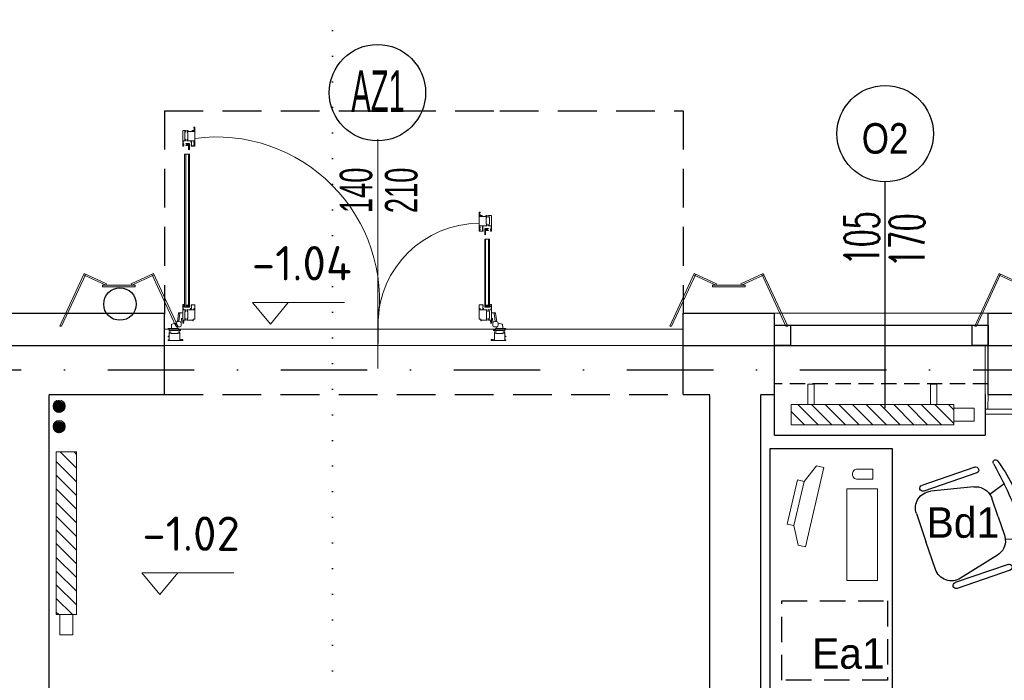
# Model space of a CAD drawing. Header units: millimetres. Extents: x 14495 to 271441, y -21035 to 2232.
# Tile 183 of 227: x 87100 to 87585, y -2217 to -1892. Entities that reach past the tile are written whole.
import ezdxf
from ezdxf.enums import TextEntityAlignment as Align

# ---------------------------------------------------------------- set-up
doc = ezdxf.new("R2010")
doc.units = ezdxf.units.MM
for name, pattern in [('0921-X-AR-20-00-FA$0$DASHED2', [0.375, 0.25, -0.125]), ('DASHDOT', [1, 0.5, -0.25, 0, -0.25]), ('DASHED2', [9.525, 6.35, -3.175]), ('DOT', [0.25, 0, -0.25]), ('HIDDENX2', [0.75, 0.5, -0.25])]:
    doc.linetypes.add(name, pattern=pattern)
for name, color, linetype in [('-- TECH  SYMBOLE', 1, 'Continuous'), ('-- TECH WYPOSAŻENIE', 2, 'Continuous'), ('-TECH Wyp-meble', 1, 'Continuous'), ('_1_cienkie', 251, 'Continuous'), ('a-bloki-drzwi', 52, 'Continuous'), ('a-cienka', 8, 'Continuous'), ('A_bloki-drzwi', 1, 'Continuous'), ('A_BLOKI_KÓŁKO', 1, 'Continuous'), ('A_BLOKI_OPIS', 1, 'Continuous'), ('A_grzejniki', 34, 'Continuous'), ('A_KOTA', 7, 'Continuous'), ('A_L przerywana', 251, 'HIDDENX2'), ('A_L_WIDOK', 1, 'Continuous'), ('A_Lwidok', 1, 'Continuous'), ('A_okładzina HPL', 37, 'Continuous'), ('A_OSIE', 252, 'DASHDOT'), ('A_PROJEKTOWANE', 3, 'Continuous'), ('TECH Sprzęt', 1, 'Continuous')]:
    doc.layers.add(name, color=color, linetype=linetype)
for name, color, linetype, lineweight in [('0-c.o.-grzejniki', 34, 'Continuous', 9), ('A_ALUMINIUM', 1, 'Continuous', 13), ('A_KOTY', 42, 'Continuous', 20), ('A_L_CIENKA', 251, 'Continuous', 5), ('A_obudowy G-K', 31, 'Continuous', 0), ('SAN_Przewody powrotne CO na rzucie', 180, 'Continuous', 40), ('SAN_Przewody zasilające CO na rzucie', 20, 'Continuous', 40)]:
    doc.layers.add(name, color=color, linetype=linetype, lineweight=lineweight)
doc.styles.add('arial-tab', font='arial.ttf')
doc.styles.add('arialce', font='ARIALN.TTF')
doc.styles.add('AVAL', font='txt')
doc.styles.add('cg', font='GOTHIC.TTF')
doc.styles.add('iso', font='isocpeur.ttf', dxfattribs={"width": 1.2})
doc.styles.add('ROMANS', font='romans', dxfattribs={"width": 0.6})

# ---------------------------------------------------------------- blocks, each defined once
blk = doc.blocks.new('KOTA')
for p, q in [((0, 0), (-11.77, 14.19)), ((-11.77, 14.19), (16.2, 14.19)), ((0, 0), (11.77, 14.19)), ((16.2, 14.19), (48.6, 14.19))]:
    blk.add_line(p, q)
at = {"layer": 'A_KOTA', "color": 6, "style": 'AVAL'}
blk.add_attdef('%%P0,00', (-11.32, 18.66), '', height=14.4, dxfattribs=at)
blk = doc.blocks.new('fghsdx')
at = {"lineweight": 0}
for p, q in [((-37.08, -19.4), (-25.08, 6.6)), ((-36.19, -19.4), (-24.35, 6.26)), ((-14.42, 0.8), (-25.41, 5.87)), ((-14.08, 1.53), (-25.08, 6.6)), ((-2.07, 1.53), (8.92, 6.6)), ((-1.73, 0.8), (9.26, 5.87)), ((20.04, -19.4), (8.2, 6.26)), ((20.92, -19.4), (8.92, 6.6)), ((-16.15, 0.8), (0, 0.8)), ((-16.15, 0.8), (-16.15, 0)), ((-16.15, 0), (0, 0)), ((-14.42, 0.8), (-14.08, 1.53)), ((-1.73, 0.8), (-2.07, 1.53)), ((0, 0.8), (0, 0)), ((-37.08, -19.4), (-36.19, -19.4)), ((20.92, -19.4), (20.04, -19.4))]:
    blk.add_line(p, q, dxfattribs=at)
blk = doc.blocks.new('eeds')
for p, q in [((7.1, 99.7), (7.1, 102.6)), ((7.1, 99.7), (7.1, 102.6)), ((13.1, 99.67), (13.1, 102.57)), ((8.6, 96.96), (10, 96.96)), ((10, 95.96), (8.6, 96.96)), ((10, 96.96), (8.6, 95.96)), ((9.81, 96.96), (10.4, 96.96)), ((10, 96.96), (10.01, 93.76)), ((10.41, 93.76), (10.4, 96.96)), ((103.11, 99.06), (103.11, -13.74)), ((8.6, 95.96), (10, 95.96)), ((8.61, 91.73, 0), (8.61, 19.6)), ((10.01, 91.73, 0), (10.01, 19.6)), ((152.94, 57.85), (152.94, 60.75)), ((158.94, 57.88), (158.94, 60.78)), ((158.94, 57.88), (158.94, 60.78)), ((155.64, 51.94), (155.64, 55.14)), ((156.24, 55.14), (155.64, 55.14)), ((157.44, 55.14), (156.04, 55.14)), ((156.04, 54.14), (157.44, 55.14)), ((156.04, 55.14), (157.44, 54.14)), ((156.04, 55.14), (156.04, 51.94)), ((157.44, 54.14), (156.04, 54.14)), ((156.04, 49.91, 0), (156.04, 19.6)), ((157.44, 49.91, 0), (157.44, 19.6)), ((8.01, 19.6), (8.01, 16.4)), ((8.61, 16.4), (8.61, 19.6)), ((10.01, 16.4), (10.01, 19.6)), ((10.41, 19.6), (10.41, 16.4)), ((155.64, 19.6), (155.64, 16.4)), ((156.04, 16.4), (156.04, 19.6)), ((157.44, 16.4), (157.44, 19.6)), ((158.04, 19.6), (158.04, 16.4)), ((8.61, 16.4), (8.01, 16.4)), ((10.01, 17.4), (8.61, 17.4)), ((8.61, 16.4), (10.01, 17.4)), ((8.61, 17.4), (10.01, 16.4)), ((10.01, 16.4), (8.61, 16.4)), ((10.41, 16.4), (10.01, 16.4)), ((11.15, 15.4), (11.38, 15.25)), ((11.35, 15.45), (11.17, 15.45)), ((11.21, 17.45), (11.21, 17.32)), ((11.21, 17.32), (11.39, 17.35)), ((11.39, 17.27), (11.21, 16.78)), ((13.08, 17.5), (11.26, 17.5)), ((11.32, 16.74), (11.35, 16.81)), ((11.35, 15.7), (11.35, 15.45)), ((11.39, 15.7), (11.35, 15.7)), ((11.39, 17.35), (11.39, 17.27)), ((11.39, 16.8), (11.39, 15.7)), ((12.64, 15.3), (12.7, 15.41)), ((12.67, 15.75), (13.11, 15.75)), ((12.67, 15.48), (12.67, 15.75)), ((12.69, 15.47), (12.67, 15.48)), ((13.11, 15.75), (13.11, 17.47)), ((152.94, 15.75), (152.94, 17.47)), ((153.38, 15.75), (152.94, 15.75)), ((152.96, 17.5), (154.79, 17.5)), ((153.41, 15.3), (153.34, 15.41)), ((153.36, 15.47), (153.38, 15.48)), ((153.38, 15.48), (153.38, 15.75)), ((154.66, 17.35), (154.66, 17.27)), ((154.84, 17.32), (154.66, 17.35)), ((154.66, 17.27), (154.84, 16.78)), ((154.66, 16.8), (154.66, 15.7)), ((154.66, 15.7), (154.7, 15.7)), ((154.89, 15.4), (154.66, 15.25)), ((154.72, 16.74), (154.7, 16.81)), ((154.7, 15.7), (154.7, 15.45)), ((154.7, 15.45), (154.87, 15.45)), ((154.84, 17.45), (154.84, 17.32)), ((155.64, 16.4), (156.04, 16.4)), ((156.04, 17.4), (157.44, 17.4)), ((157.44, 16.4), (156.04, 17.4)), ((157.44, 17.4), (156.04, 16.4)), ((156.04, 16.4), (157.44, 16.4)), ((157.44, 16.4), (158.04, 16.4)), ((5.08, 13.42), (4.5, 9.27)), ((5.76, 13.39), (5.19, 9.3)), ((5.31, 13.42), (5.31, 13.59)), ((5.31, 13.59), (5.31, 13.59)), ((5.76, 13.39), (5.31, 13.42)), ((6.21, 13.69), (7.11, 13.69)), ((6.41, 9.11), (6.6, 10.7)), ((6.7, 10.79), (7.11, 10.79)), ((7.11, 13.69), (7.11, 10.79)), ((7.11, 13.69), (7.11, 10.79)), ((159.83, 13.69), (158.94, 13.69)), ((158.94, 13.69), (158.94, 10.79)), ((158.94, 13.69), (158.94, 10.79)), ((159.34, 10.79), (158.94, 10.79)), ((159.64, 9.11), (159.44, 10.7)), ((160.29, 13.39), (160.74, 13.42)), ((160.29, 13.39), (160.86, 9.3)), ((160.74, 13.42), (160.74, 13.59)), ((160.74, 13.59), (160.74, 13.59)), ((160.96, 13.42), (161.54, 9.27)), ((1.54, 6.89), (1.54, 6)), ((1.54, 6), (4.44, 6)), ((3.84, 8.6), (1.8, 8.02)), ((4.44, 6.55), (4.44, 6)), ((5.09, 6.7), (4.54, 6.65)), ((6.41, 7.99), (6.41, 9.09)), ((159.64, 7.99), (159.64, 9.09)), ((160.95, 6.7), (161.51, 6.65)), ((161.6, 6.55), (161.6, 6)), ((164.5, 6), (161.6, 6)), ((162.21, 8.6), (164.25, 8.02)), ((164.5, 6.89), (164.5, 6))]:
    blk.add_line(p, q)
at = {"color": 8}
blk.add_line((103.11, 53.74), (103.11, 99.06), dxfattribs=at)
for points in [[(7.28, 103.34), (7.28, 103.34), (8.47, 103.34, -0.414328), (8.49, 103.32), (8.49, 103.11, -0.466308), (8.47, 103.1), (8.16, 103.15, 0.466308), (8.14, 103.13), (8.14, 102.7, 0.520587), (8.17, 102.69), (8.41, 102.77, -0.520587), (8.44, 102.76), (8.44, 102.68, -0.315299), (8.24, 102.39), (8.14, 102.36, 0.315578), (8.1, 102.31), (8.1, 99.22, 0.315578), (8.14, 99.17), (8.24, 99.13, -0.315299), (8.44, 98.85), (8.44, 98.77, -0.520587), (8.41, 98.75), (8.17, 98.84, 0.520587), (8.14, 98.82), (8.14, 98.4, 0.466308), (8.16, 98.38), (8.47, 98.43, -0.466308), (8.49, 98.41), (8.49, 98.21, -0.414372), (8.47, 98.19), (7.61, 98.19), (7.61, 98.04), (7.51, 98.04), (7.51, 98.19), (7.29, 98.19), (7.29, 96.59), (7.51, 96.59), (7.51, 96.74), (7.61, 96.74), (7.61, 96.39, -0.414214), (7.51, 96.29), (7.51, 96.44), (7.26, 96.44), (7.26, 95.74), (7.51, 95.74), (7.51, 95.89, -0.414214), (7.61, 95.79), (7.61, 95.59), (7.13, 95.59, -0.414214), (7.11, 95.61), (7.11, 103.34)], [(9.61, 103.34), (9.61, 103.31), (9.22, 103.31, 0.41455), (9.2, 103.29), (9.2, 103.09, 0.466308), (9.22, 103.07), (9.53, 103.12, -0.466308), (9.56, 103.1), (9.56, 102.68, -0.520587), (9.53, 102.66), (9.28, 102.75, 0.520587), (9.26, 102.73), (9.26, 102.65, 0.315299), (9.45, 102.37), (9.56, 102.33, -0.315377), (9.59, 102.28), (9.59, 99.19, -0.315578), (9.56, 99.15), (9.45, 99.11, 0.315299), (9.26, 98.83), (9.26, 98.74, 0.520587), (9.28, 98.73), (9.53, 98.82, -0.520587), (9.56, 98.8), (9.56, 98.37, -0.466308), (9.53, 98.35), (9.22, 98.41, 0.466308), (9.2, 98.39), (9.2, 98.18, 0.414372), (9.22, 98.16), (12.61, 98.16), (12.61, 98.01), (12.71, 98.01), (12.71, 98.16), (12.93, 98.16), (12.93, 96.56), (12.71, 96.56), (12.71, 96.71), (12.61, 96.71), (12.61, 96.36, 0.414214), (12.71, 96.26), (12.71, 96.41), (12.96, 96.41), (12.96, 95.71), (12.71, 95.71), (12.71, 95.86, 0.414214), (12.61, 95.76), (12.61, 95.56), (13.08, 95.56, 0.414214), (13.1, 95.59), (13.1, 102.74, 0.414214), (13.08, 102.76), (9.84, 102.76, -0.414214), (9.79, 102.81), (9.79, 103.34)], [(12.6, 98.16), (12.6, 98.04), (12.7, 98.04), (12.7, 98.19), (12.92, 98.19), (12.92, 96.59), (12.7, 96.59), (12.7, 96.74), (12.6, 96.74), (12.6, 96.39, 0.414214), (12.7, 96.29), (12.7, 96.44), (12.95, 96.44), (12.95, 95.74), (12.7, 95.74), (12.7, 95.89, 0.414214), (12.6, 95.79), (12.6, 95.59), (13.08, 95.59, 0.414214), (13.1, 95.61), (13.1, 104.86, 0.414214), (13.08, 104.89), (12.6, 104.89), (12.6, 104.69, 0.414214), (12.7, 104.59), (12.7, 104.74), (12.95, 104.74), (12.95, 104.04), (12.7, 104.04), (12.7, 104.19, 0.414214), (12.6, 104.09), (12.6, 103.89), (12.92, 103.89), (12.92, 103.34), (11.74, 103.34, 0.414328), (11.72, 103.32), (11.72, 103.11, 0.466308), (11.74, 103.1), (12.05, 103.15, -0.466308), (12.07, 103.13), (12.07, 102.76)], [(153.44, 56.34), (153.44, 56.22), (153.34, 56.22), (153.34, 56.37), (153.12, 56.37), (153.12, 54.77), (153.34, 54.77), (153.34, 54.92), (153.44, 54.92), (153.44, 54.57, -0.414214), (153.34, 54.47), (153.34, 54.62), (153.09, 54.62), (153.09, 53.92), (153.34, 53.92), (153.34, 54.07, -0.414214), (153.44, 53.97), (153.44, 53.77), (152.97, 53.77, -0.414214), (152.94, 53.79), (152.94, 63.04, -0.414214), (152.97, 63.07), (153.44, 63.07), (153.44, 62.87, -0.414214), (153.34, 62.77), (153.34, 62.92), (153.09, 62.92), (153.09, 62.22), (153.34, 62.22), (153.34, 62.37, -0.414214), (153.44, 62.27), (153.44, 62.07), (153.12, 62.07), (153.12, 61.52), (154.31, 61.52, -0.414328), (154.33, 61.5), (154.33, 61.3, -0.466308), (154.31, 61.28), (154, 61.33, 0.466308), (153.97, 61.31), (153.97, 60.94)], [(156.43, 61.52), (156.43, 61.49), (156.83, 61.49, -0.41455), (156.85, 61.47), (156.85, 61.27, -0.466308), (156.82, 61.25), (156.51, 61.3, 0.466308), (156.49, 61.28), (156.49, 60.86, 0.520587), (156.52, 60.84), (156.76, 60.93, -0.520587), (156.79, 60.91), (156.79, 60.83, -0.315299), (156.59, 60.55), (156.49, 60.51, 0.315377), (156.45, 60.46), (156.45, 57.37, 0.315578), (156.49, 57.33), (156.59, 57.29, -0.315299), (156.79, 57.01), (156.79, 56.93, -0.520587), (156.76, 56.91), (156.52, 57, 0.520587), (156.49, 56.98), (156.49, 56.55, 0.466308), (156.51, 56.53), (156.82, 56.59, -0.466308), (156.85, 56.57), (156.85, 56.36, -0.414372), (156.83, 56.34), (153.44, 56.34), (153.44, 56.19), (153.34, 56.19), (153.34, 56.34), (153.12, 56.34), (153.12, 54.74), (153.34, 54.74), (153.34, 54.89), (153.44, 54.89), (153.44, 54.54, -0.414214), (153.34, 54.44), (153.34, 54.59), (153.09, 54.59), (153.09, 53.89), (153.34, 53.89), (153.34, 54.04, -0.414214), (153.44, 53.94), (153.44, 53.74), (152.96, 53.74, -0.414214), (152.94, 53.77), (152.94, 60.92, -0.414214), (152.96, 60.94), (156.2, 60.94, 0.414214), (156.25, 60.99), (156.25, 61.52)], [(158.76, 61.52), (158.76, 61.52), (157.57, 61.52, 0.414328), (157.55, 61.5), (157.55, 61.3, 0.466308), (157.57, 61.28), (157.88, 61.33, -0.466308), (157.91, 61.31), (157.91, 60.89, -0.520587), (157.88, 60.87), (157.63, 60.96, 0.520587), (157.61, 60.94), (157.61, 60.86, 0.315299), (157.8, 60.57), (157.91, 60.54, -0.315578), (157.94, 60.49), (157.94, 57.4, -0.315578), (157.91, 57.35), (157.8, 57.32, 0.315299), (157.61, 57.03), (157.61, 56.95, 0.520587), (157.63, 56.93), (157.88, 57.02, -0.520587), (157.91, 57), (157.91, 56.58, -0.466308), (157.88, 56.56), (157.57, 56.61, 0.466308), (157.55, 56.59), (157.55, 56.39, 0.414372), (157.57, 56.37), (158.44, 56.37), (158.44, 56.22), (158.54, 56.22), (158.54, 56.37), (158.76, 56.37), (158.76, 54.77), (158.54, 54.77), (158.54, 54.92), (158.44, 54.92), (158.44, 54.57, 0.414214), (158.54, 54.47), (158.54, 54.62), (158.79, 54.62), (158.79, 53.92), (158.54, 53.92), (158.54, 54.07, 0.414214), (158.44, 53.97), (158.44, 53.77), (158.91, 53.77, 0.414214), (158.94, 53.79), (158.94, 61.52)]]:
    blk.add_lwpolyline(points, format="xyb")
at = {"elevation": 0}
for points in [[(11.32, 96.32), (11.35, 96.25, 0.839099), (11.39, 96.26), (11.39, 97.36), (11.34, 97.36), (11.34, 97.61), (11.17, 97.61, -0.657207), (11.15, 97.66), (11.38, 97.81, -0.674922), (11.46, 97.77), (11.46, 97.48), (11.51, 97.48), (11.51, 95.75, 0.414214), (11.56, 95.7), (12.87, 95.7, 0.414214), (12.97, 95.8), (12.97, 97.14, 0.414214), (12.92, 97.19), (12.55, 97.19), (12.55, 97.73, -0.767327), (12.64, 97.76), (12.7, 97.65, -0.414213), (12.69, 97.59), (12.67, 97.58), (12.67, 97.31), (13.1, 97.31), (13.1, 95.59, -0.414214), (13.08, 95.56), (11.26, 95.56, -0.414214), (11.21, 95.61), (11.21, 95.74), (11.39, 95.71), (11.39, 95.79), (11.21, 96.28, -1)], [(154.73, 54.5), (154.7, 54.43, -0.839099), (154.66, 54.44), (154.66, 55.54), (154.7, 55.54), (154.7, 55.79), (154.87, 55.79, 0.657207), (154.89, 55.84), (154.67, 55.99, 0.674922), (154.58, 55.95), (154.58, 55.66), (154.54, 55.66), (154.54, 53.93, -0.414214), (154.49, 53.88), (153.18, 53.88, -0.414214), (153.08, 53.98), (153.08, 55.32, -0.414214), (153.13, 55.37), (153.5, 55.37), (153.5, 55.91, 0.767327), (153.41, 55.94), (153.34, 55.83, 0.414213), (153.36, 55.77), (153.38, 55.76), (153.38, 55.49), (152.94, 55.49), (152.94, 53.77, 0.414214), (152.96, 53.74), (154.79, 53.74, 0.414214), (154.84, 53.79), (154.84, 53.92), (154.66, 53.89), (154.66, 53.97), (154.84, 54.46, 1)]]:
    blk.add_lwpolyline(points, format="xyb", close=True, dxfattribs=at)
for points in [[(10.41, 16.4), (8.01, 16.4), (8.01, 91.73), (10.41, 91.73)], [(155.64, 16.4), (158.04, 16.4), (158.04, 49.91), (155.64, 49.91)]]:
    blk.add_lwpolyline(points, close=True)
for points in [[(7.51, 9.34), (7.51, 9.19, 0.414214), (7.61, 9.29), (7.61, 9.49), (7.29, 9.49), (7.29, 10.04), (8.48, 10.04, 0.414328), (8.5, 10.06), (8.5, 10.27, 0.466308), (8.47, 10.29), (8.16, 10.23, -0.466308), (8.14, 10.25), (8.14, 10.68, -0.520587), (8.17, 10.7), (8.41, 10.61, 0.520587), (8.44, 10.63), (8.44, 10.71, 0.315299), (8.24, 10.99), (8.14, 11.03, -0.315578), (8.11, 11.08), (8.11, 14.16, -0.315578), (8.14, 14.21), (8.24, 14.25, 0.315299), (8.44, 14.53), (8.44, 14.61, 0.520587), (8.41, 14.63), (8.17, 14.54, -0.520587), (8.14, 14.56), (8.14, 14.99, -0.466308), (8.16, 15.01), (8.47, 14.95, 0.466308), (8.5, 14.97), (8.5, 15.18, 0.414372), (8.48, 15.2), (7.61, 15.19), (7.61, 15.35), (7.51, 15.35), (7.51, 15.19), (7.29, 15.19), (7.29, 16.79), (7.51, 16.79), (7.51, 16.64), (7.61, 16.64), (7.61, 16.99, 0.414214), (7.51, 17.09), (7.51, 16.94), (7.26, 16.94), (7.26, 17.64), (7.51, 17.64), (7.51, 17.49, 0.414214), (7.61, 17.59), (7.61, 17.79), (7.13, 17.79, 0.414214), (7.11, 17.77), (7.11, 8.52, 0.414214), (7.13, 8.49), (7.61, 8.49), (7.61, 8.69, 0.414214), (7.51, 8.79), (7.51, 8.64), (7.26, 8.64), (7.26, 9.34)], [(9.19, 10.06), (9.19, 10.27, -0.466308), (9.21, 10.29), (9.52, 10.23, 0.466308), (9.54, 10.25), (9.54, 10.68, 0.520587), (9.51, 10.7), (9.27, 10.61, -0.520587), (9.24, 10.63), (9.24, 10.71, -0.315299), (9.44, 10.99), (9.54, 11.03, 0.315578), (9.58, 11.07), (9.58, 14.16, 0.315578), (9.54, 14.21), (9.44, 14.25, -0.315299), (9.24, 14.53), (9.24, 14.61, -0.520587), (9.27, 14.63), (9.51, 14.54, 0.520587), (9.54, 14.56), (9.54, 14.98, 0.466308), (9.52, 15), (9.21, 14.95, -0.466308), (9.19, 14.97), (9.19, 15.17, -0.414294), (9.21, 15.19), (10.91, 15.19), (10.91, 15.69), (11.27, 15.69), (11.31, 15.55), (11.31, 15.49), (11.11, 15.49), (11.11, 15.19), (11.98, 15.19), (12.01, 15.17), (12.03, 15.19), (12.91, 15.19), (12.91, 15.49), (12.71, 15.49), (12.71, 15.54), (12.75, 15.69), (13.11, 15.69), (13.11, 10.59), (12.36, 10.59, 0.414214), (12.31, 10.54), (12.31, 9.69, -0.414214), (12.26, 9.64), (12.18, 9.64, -0.414214), (12.13, 9.69), (12.13, 9.99, 0.414214), (12.08, 10.04), (9.21, 10.04, -0.414261)], [(156.86, 10.06), (156.86, 10.27, 0.466308), (156.84, 10.29), (156.53, 10.23, -0.466308), (156.5, 10.25), (156.5, 10.68, -0.520587), (156.53, 10.7), (156.78, 10.61, 0.520587), (156.8, 10.63), (156.8, 10.71, 0.315299), (156.61, 10.99), (156.5, 11.03, -0.315578), (156.47, 11.07), (156.47, 14.16, -0.315578), (156.5, 14.21), (156.61, 14.25, 0.315299), (156.8, 14.53), (156.8, 14.61, 0.520587), (156.78, 14.63), (156.53, 14.54, -0.520587), (156.5, 14.56), (156.5, 14.98, -0.466308), (156.53, 15), (156.84, 14.95, 0.466308), (156.86, 14.97), (156.86, 15.17, 0.414294), (156.84, 15.19), (155.14, 15.19), (155.14, 15.69), (154.78, 15.69), (154.74, 15.55), (154.74, 15.49), (154.94, 15.49), (154.94, 15.19), (154.06, 15.19), (154.04, 15.17), (154.01, 15.19), (153.14, 15.19), (153.14, 15.49), (153.34, 15.49), (153.34, 15.54), (153.3, 15.69), (152.94, 15.69), (152.94, 10.59), (153.69, 10.59, -0.414214), (153.74, 10.54), (153.74, 9.69, 0.414214), (153.79, 9.64), (153.87, 9.64, 0.414214), (153.92, 9.69), (153.92, 9.99, -0.414214), (153.97, 10.04), (156.84, 10.04, 0.414261)], [(158.54, 9.34), (158.54, 9.19, -0.414214), (158.44, 9.29), (158.44, 9.49), (158.76, 9.49), (158.76, 10.04), (157.57, 10.04, -0.414328), (157.55, 10.06), (157.55, 10.27, -0.466308), (157.57, 10.29), (157.88, 10.23, 0.466308), (157.9, 10.25), (157.9, 10.68, 0.520587), (157.88, 10.7), (157.63, 10.61, -0.520587), (157.6, 10.63), (157.6, 10.71, -0.315299), (157.8, 10.99), (157.91, 11.03, 0.315578), (157.94, 11.08), (157.94, 14.16, 0.315578), (157.91, 14.21), (157.8, 14.25, -0.315299), (157.6, 14.53), (157.6, 14.61, -0.520587), (157.63, 14.63), (157.88, 14.54, 0.520587), (157.9, 14.56), (157.9, 14.99, 0.466308), (157.88, 15.01), (157.57, 14.95, -0.466308), (157.55, 14.97), (157.55, 15.18, -0.414372), (157.57, 15.2), (158.44, 15.19), (158.44, 15.35), (158.54, 15.35), (158.54, 15.19), (158.76, 15.19), (158.76, 16.79), (158.54, 16.79), (158.54, 16.64), (158.44, 16.64), (158.44, 16.99, -0.414214), (158.54, 17.09), (158.54, 16.94), (158.79, 16.94), (158.79, 17.64), (158.54, 17.64), (158.54, 17.49, -0.414214), (158.44, 17.59), (158.44, 17.79), (158.91, 17.79, -0.414214), (158.94, 17.77), (158.94, 8.52, -0.414214), (158.91, 8.49), (158.44, 8.49), (158.44, 8.69, -0.414214), (158.54, 8.79), (158.54, 8.64), (158.79, 8.64), (158.79, 9.34)], [(5.65, 4.63, -0.414214), (5.63, 4.61), (5.42, 4.61, -0.466982), (5.41, 4.63), (5.46, 4.94, 0.466982), (5.44, 4.96), (5.01, 4.96, 0.520198), (5, 4.94), (5.09, 4.69, -0.520198), (5.07, 4.67), (4.99, 4.67, -0.315377), (4.7, 4.86), (4.67, 4.97, 0.315377), (4.62, 5), (1.53, 5, 0.315377), (1.48, 4.97), (1.45, 4.86, -0.315377), (1.16, 4.67), (1.08, 4.67, -0.520822), (1.06, 4.69), (1.15, 4.94, 0.520822), (1.13, 4.96), (0.71, 4.96, 0.466529), (0.69, 4.94), (0.74, 4.63, -0.466529), (0.72, 4.61), (0.52, 4.61, -0.414214), (0.5, 4.63), (0.5, 5.82), (0.2, 5.82), (0.2, 5.6), (0.15, 5.6), (0, 5.64), (0, 6), (5.08, 6, -0.414214), (5.1, 5.98), (5.1, 5.25, 0.414214), (5.15, 5.2), (6, 5.2, -0.414214), (6.05, 5.15), (6.05, 5.07, -0.414214), (6, 5.02), (5.65, 5.02)], [(160.4, 4.63, 0.414214), (160.42, 4.61), (160.62, 4.61, 0.466982), (160.64, 4.63), (160.58, 4.94, -0.466982), (160.6, 4.96), (161.03, 4.96, -0.520198), (161.05, 4.94), (160.96, 4.69, 0.520198), (160.98, 4.67), (161.06, 4.67, 0.315377), (161.34, 4.86), (161.38, 4.97, -0.315377), (161.43, 5), (164.51, 5, -0.315377), (164.56, 4.97), (164.6, 4.86, 0.315377), (164.88, 4.67), (164.96, 4.67, 0.520822), (164.98, 4.69), (164.89, 4.94, -0.520822), (164.91, 4.96), (165.34, 4.96, -0.466529), (165.36, 4.94), (165.3, 4.63, 0.466529), (165.32, 4.61), (165.53, 4.61, 0.414214), (165.55, 4.63), (165.55, 5.82), (165.84, 5.82), (165.84, 5.6), (165.89, 5.6), (166.04, 5.64), (166.04, 6), (160.97, 6, 0.414214), (160.94, 5.98), (160.94, 5.25, -0.414214), (160.89, 5.2), (160.04, 5.2, 0.414214), (159.99, 5.15), (159.99, 5.07, 0.414214), (160.04, 5.02), (160.4, 5.02)], [(0.53, 1.1), (0.5, 1.12), (0.5, 2), (0.2, 2), (0.2, 1.8), (0.15, 1.8), (0, 1.84), (0, 2.2), (0.5, 2.2), (0.5, 3.9, -0.414214), (0.52, 3.92), (0.72, 3.92, -0.466723), (0.74, 3.9), (0.69, 3.59, 0.466723), (0.71, 3.56), (1.13, 3.56, 0.520693), (1.15, 3.59), (1.06, 3.84, -0.520693), (1.08, 3.86), (1.16, 3.86, -0.315377), (1.45, 3.67), (1.48, 3.56, 0.315377), (1.53, 3.53), (4.62, 3.53, 0.315377), (4.67, 3.56), (4.7, 3.67, -0.315377), (4.99, 3.86), (5.07, 3.86, -0.520567), (5.09, 3.84), (5, 3.59, 0.520567), (5.01, 3.56), (5.44, 3.56, 0.466308), (5.46, 3.59), (5.41, 3.9, -0.466308), (5.42, 3.92), (5.63, 3.92, -0.414214), (5.65, 3.9), (5.65, 0.18), (6.2, 0.18), (6.2, 0.5), (6.4, 0.5, -0.414214), (6.5, 0.4), (6.35, 0.4), (6.35, 0.15), (7.05, 0.15), (7.05, 0.4), (6.9, 0.4, -0.414214), (7, 0.5), (7.2, 0.5), (7.2, 0.02, -0.414214), (7.17, 0), (0, 0), (0, 0.36), (0.15, 0.4), (0.2, 0.4), (0.2, 0.2), (0.5, 0.2), (0.5, 1.07)], [(165.52, 1.1), (165.55, 1.12), (165.55, 2), (165.84, 2), (165.84, 1.8), (165.9, 1.8), (166.04, 1.84), (166.04, 2.2), (165.55, 2.2), (165.55, 3.9, 0.414214), (165.53, 3.92), (165.32, 3.92, 0.466723), (165.3, 3.9), (165.36, 3.59, -0.466723), (165.34, 3.56), (164.91, 3.56, -0.520693), (164.89, 3.59), (164.98, 3.84, 0.520693), (164.96, 3.86), (164.88, 3.86, 0.315377), (164.6, 3.67), (164.56, 3.56, -0.315377), (164.51, 3.53), (161.43, 3.53, -0.315377), (161.38, 3.56), (161.34, 3.67, 0.315377), (161.06, 3.86), (160.98, 3.86, 0.520567), (160.96, 3.84), (161.05, 3.59, -0.520567), (161.03, 3.56), (160.61, 3.56, -0.466308), (160.59, 3.59), (160.64, 3.9, 0.466308), (160.62, 3.92), (160.42, 3.92, 0.414214), (160.4, 3.9), (160.4, 0.18), (159.85, 0.18), (159.85, 0.5), (159.65, 0.5, 0.414214), (159.55, 0.4), (159.7, 0.4), (159.7, 0.15), (159, 0.15), (159, 0.4), (159.15, 0.4, 0.414214), (159.05, 0.5), (158.85, 0.5), (158.85, 0.02, 0.414214), (158.87, 0), (166.04, 0), (166.04, 0.36), (165.9, 0.4), (165.85, 0.4), (165.85, 0.2), (165.55, 0.2), (165.55, 1.07)]]:
    blk.add_lwpolyline(points, format="xyb", close=True)
for centre, radius, start, end in [((23.61, 19.83, 0), 80.3, 351.8844, 97.5164), ((153.07, 7.65, 0), 49.97, 90.1471, 179.0335), ((11.18, 15.42), 0.0307, 91.2628, 224.5156), ((11.26, 16.76), 0.06, 159.9999, 339.9999), ((11.26, 17.45), 0.05, 89.9999, 179.9999), ((11.37, 16.8), 0.02, 359.9999, 159.9999), ((11.42, 15.29), 0.0493, 224.7071, 0.7722), ((12.6, 15.33), 0.05, 179.9999, 330), ((12.67, 15.43), 0.04, 330, 59.9999), ((13.08, 17.47), 0.025, 359.9999, 89.9999), ((152.96, 17.47), 0.025, 90, 180), ((153.38, 15.43), 0.04, 120, 210), ((153.45, 15.33), 0.05, 210, 0), ((154.63, 15.29), 0.0493, 179.2277, 315.2928), ((154.68, 16.8), 0.02, 20.0001, 180), ((154.78, 16.76), 0.06, 200, 20), ((154.79, 17.45), 0.05, 0, 90), ((154.87, 15.42), 0.0307, 315.4843, 88.7371), ((5.28, 13.4), 0.2, 82.0869, 172.0869), ((6.18, 9.65), 4.04, 89.4534, 102.4106), ((6.7, 10.69), 0.1, 89.9999, 173.0271), ((159.34, 10.69), 0.1, 6.9729, 90), ((159.87, 9.65), 4.04, 77.5894, 90.5465), ((160.77, 13.4), 0.2, 7.9131, 97.9131), ((5.59, 6.93), 4.04, 166.4479, 180.5465), ((1.85, 7.83), 0.2, 105.7995, 166.4479), ((9.8, 8), 6, 178.0897, 181.9102), ((9.81, 8), 6, 172.1752, 178.0897), ((9.81, 8), 6, 181.9102, 187.8247), ((4.36, 8.75), 0.5, 97.8247, 172.1758), ((4.36, 7.25), 0.5, 187.8241, 262.1754), ((5.11, 3.3), 6, 82.1752, 97.8247), ((5.11, 12.7), 6, 262.1752, 270), ((4.54, 6.55), 0.1, 94.6863, 179.9999), ((5.11, 12.7), 6, 270, 277.8247), ((5.86, 8.75), 0.5, 7.8241, 82.1755), ((5.86, 7.25), 0.5, 277.8248, 352.1758), ((0.41, 8), 6, 352.1752, 7.8247), ((6.61, 9.09), 0.2, 173.0271, 180.0341), ((159.44, 9.09), 0.2, 359.9658, 6.9729), ((165.64, 8), 6, 172.1752, 187.8247), ((160.19, 8.75), 0.5, 97.8244, 172.1758), ((160.19, 7.25), 0.5, 187.8241, 262.1751), ((160.94, 3.3), 6, 82.1752, 97.8247), ((160.94, 12.7), 6, 262.1753, 270), ((160.94, 12.7), 6, 270, 277.8247), ((161.5, 6.55), 0.1, 0, 85.3136), ((161.69, 8.75), 0.5, 7.8241, 82.1752), ((161.69, 7.25), 0.5, 277.8245, 352.1759), ((156.24, 8), 6, 1.9102, 7.8247), ((156.24, 8), 6, 352.1753, 358.0898), ((156.25, 8), 6, 358.0898, 1.9102), ((164.19, 7.83), 0.2, 13.5521, 74.2004), ((160.46, 6.93), 4.04, 359.4535, 13.5521)]:
    blk.add_arc(centre, radius, start, end)
at = {"layer": 'A_BLOKI_OPIS', "style": 'ROMANS'}
for tag, height, rotation, width, p in [('D6C', 20.59, 180, 0.5, (103.21, 122.68)), ('200', 17.16, 90, 0.6, (92.34, 73.85)), ('90', 17.16, 90, 0.6, (114.6, 73.85))]:
    blk.add_attdef(tag, text='', height=height, rotation=rotation, dxfattribs=dict(at, width=width)).set_placement(p, align=Align.MIDDLE)
at = {"layer": 'A_BLOKI_OPIS', "style": 'ROMANS', "width": 0.6}
blk.add_attdef('FD1-8', (111.3, 1.21), '', height=17.16, rotation=90, dxfattribs=at)
blk = doc.blocks.new('HJTS')
at = {"color": 8}
blk.add_line((0, 0), (0, 111.34), dxfattribs=at)
at = {"layer": 'A_BLOKI_KÓŁKO', "ltscale": 0.04}
blk.add_circle((0, 135.04), 23.7, dxfattribs=at)
at = {"layer": 'A_BLOKI_OPIS', "style": 'ROMANS'}
for tag, height, width, p in [('O', 20.59, 0.5, (-0.05, 135.67)), ('100', 17.16, 0.6, (-11.49, 86.54)), ('200', 17.16, 0.6, (10.76, 86.54))]:
    blk.add_attdef(tag, text='', height=height, rotation=90, dxfattribs=dict(at, width=width)).set_placement(p, align=Align.MIDDLE)
blk = doc.blocks.new('mjkk')
at = {"layer": '0-c.o.-grzejniki'}
h = blk.add_hatch(dxfattribs=at)
h.set_pattern_fill('ANSI31', color=256, scale=1.5, angle=-90.0161, style=0)
h.set_pattern_definition([(-135.016127, (-172292.014, 132455.0023), (-3.36664804, 3.36854379), [])])
h.paths.add_polyline_path([(-9.98, -80), (-0.01, -80), (0, 0), (-9.98, 0)])
blk.add_lwpolyline([(-9.98, -80), (-9.98, 0), (0, 0), (-0.01, -80)], close=True, dxfattribs=at)
at = {"layer": '0-c.o.-grzejniki', "ltscale": 2}
for points in [[(10.03, -11.37), (10.03, -8.26), (0.02, -8.26), (0.02, -11.37)], [(10.03, -68.63), (10.03, -71.74), (0.02, -71.74), (0.02, -68.63)], [(-1.75, -80), (-1.75, -90), (-8.23, -90), (-8.23, -80)]]:
    blk.add_lwpolyline(points, close=True, dxfattribs=at)
blk = doc.blocks.new('FOTEL do BIURKA')
at = {"color": 2}
for p, q in [((-14.27, 8.03), (-11.71, -0.26)), ((14.27, 8.03), (11.71, -0.26)), ((0, 0), (-9.66, 0)), ((0, 0), (9.66, 0)), ((-17.78, -6.45), (-22.62, -27.28)), ((17.78, -6.45), (22.62, -27.28)), ((-14.51, -37.5), (0, -37.5)), ((14.51, -37.5), (0, -37.5))]:
    blk.add_line(p, q, dxfattribs=at)
at = {"color": 2, "ltscale": 0.7}
for p, q in [((-26.79, -2.94), (-26.79, -30.47)), ((-23.79, -2.94), (-23.79, -30.47)), ((23.79, -2.94), (23.79, -30.47)), ((26.79, -2.94), (26.79, -30.47))]:
    blk.add_line(p, q, dxfattribs=at)
at = {"color": 2}
for centre, radius, start, end in [((-1.1, -70.52), 83.02, 89.2376, 107.5114), ((1.1, -70.52), 83.02, 72.4886, 90.7624), ((-25.71, 7.51), 1.21, 108.3082, 283.3685), ((3.38, -145.12), 154.17, 96.5758, 100.77), ((0, -91.36), 100.41, 90, 98.0662), ((0, -91.36), 100.41, 81.9338, 90), ((-3.38, -145.12), 154.17, 79.23, 83.4242), ((25.71, 7.51), 1.21, 256.6315, 71.6918), ((-9.66, -8.33), 8.33, 90, 103.3032), ((9.66, -8.33), 8.33, 76.6968, 90), ((-9.66, -8.33), 8.33, 104.2415, 166.9068), ((9.66, -8.33), 8.33, 13.0932, 75.7585), ((-14.51, -29.17), 8.33, 166.9068, 270), ((14.51, -29.17), 8.33, 270, 13.0932)]:
    blk.add_arc(centre, radius, start, end, dxfattribs=at)
at = {"color": 2, "ltscale": 0.7}
for centre, start, end in [((-25.29, -2.94), 360, 180), ((-25.29, -2.94), 360, 180), ((25.29, -2.94), 0, 180), ((25.29, -2.94), 0, 180), ((-25.29, -30.47), 180, 360), ((25.29, -30.47), 180, 0)]:
    blk.add_arc(centre, 1.5, start, end, dxfattribs=at)
blk = doc.blocks.new('komputer')
at = {"color": 252, "lineweight": 18}
for p, q in [((-39005.35, 1320.85), (-39009.08, 1311.81)), ((-39001.63, 1321.04), (-39005.35, 1320.85)), ((-38999.55, 1281.1), (-39001.63, 1321.04)), ((-39009.08, 1311.81), (-39012.51, 1311.63)), ((-39012.51, 1311.63), (-39011.35, 1289.33)), ((-39009.08, 1311.81), (-39007.92, 1289.51)), ((-39007.92, 1289.51), (-39009.08, 1311.81)), ((-39011.35, 1289.33), (-39007.92, 1289.51)), ((-39007.92, 1289.51), (-39003.27, 1280.9)), ((-39003.27, 1280.9), (-38999.55, 1281.1))]:
    blk.add_line(p, q, dxfattribs=at)
blk.add_lwpolyline([(-38971.81, 1286.74), (-38963.87, 1331.04), (-38978.63, 1333.69), (-38986.57, 1289.39)], close=True, dxfattribs=at)
blk.add_lwpolyline([(-38975.81, 1277.59), (-38974.93, 1282.51), (-38982.31, 1283.83, 0.414214), (-38985.21, 1281.81), (-38985.21, 1281.81, 0.414214), (-38983.19, 1278.91)], format="xyb", close=True, dxfattribs=at)

msp = doc.modelspace()

# ---------------------------------------------------------------- hatches: boundary and pattern name
at = {"layer": '0-c.o.-grzejniki'}
h = msp.add_hatch(dxfattribs=at)
h.set_pattern_fill('ANSI31', color=256, scale=1.5, angle=-89.9839, style=0)
h.set_pattern_definition([(315.016127, (259410.439, 130350.4365), (3.36664804, 3.36854379), [])])
h.paths.add_polyline_path([(87128.4, -2184.57), (87128.4, -2104.57), (87118.43, -2104.57), (87118.43, -2184.57)])
at = {"layer": 'SAN_Przewody powrotne CO na rzucie', "lineweight": 13}
msp.add_hatch(color=256, dxfattribs=at).paths.add_polyline_path([(87119.76, -2095.38, 1), (87119.76, -2089.38, 1)])
at = {"layer": 'SAN_Przewody zasilające CO na rzucie', "lineweight": 13}
msp.add_hatch(color=256, dxfattribs=at).paths.add_polyline_path([(87119.76, -2085.38, 1), (87119.76, -2079.38, 1)])

# ---------------------------------------------------------------- linework, layer by layer
at = {"layer": '-- TECH WYPOSAŻENIE'}
msp.add_lwpolyline([(87469.64, -2102.96), (87529.64, -2102.96), (87529.64, -2222.96), (87469.64, -2222.96)], close=True, dxfattribs=at)
at = {"layer": '0-c.o.-grzejniki'}
msp.add_lwpolyline([(87128.4, -2184.57), (87128.4, -2104.57), (87118.43, -2104.57), (87118.43, -2184.57)], close=True, dxfattribs=at)
at = {"layer": '0-c.o.-grzejniki', "ltscale": 2}
msp.add_lwpolyline([(87120.17, -2184.57), (87120.17, -2194.56), (87126.66, -2194.56), (87126.66, -2184.57)], close=True, dxfattribs=at)
at = {"layer": '_1_cienkie', "linetype": 'DASHED2', "ltscale": 3}
for p, q in [((87171.72, -1936.76), (87336.65, -1936.76)), ((87171.72, -1936.76), (87171.72, -2036.76)), ((87336.65, -1936.76), (87426.72, -1936.76)), ((87426.72, -1936.76), (87426.72, -2036.76)), ((87171.65, -2076.26), (87426.72, -2076.26))]:
    msp.add_line(p, q, dxfattribs=at)
at = {"layer": '_1_cienkie'}
for p, q in [((87171.72, -2051.26), (87171.72, -2036.26)), ((87276.72, -2051.26), (87276.72, -2034.26)), ((87276.72, -2051.26), (87276.72, -2034.26)), ((87426.72, -2052.26), (87426.72, -2036.26)), ((87471.72, -2052.26), (87471.72, -2036.26)), ((87576.72, -2051.26), (87576.72, -2036.26))]:
    msp.add_line(p, q, dxfattribs=at)
at = {"layer": 'a-cienka'}
for p, q in [((86826.72, -2036.26), (87171.72, -2036.26)), ((87426.72, -2036.26), (87471.72, -2036.26)), ((87576.72, -2036.26), (87621.72, -2036.26))]:
    msp.add_line(p, q, dxfattribs=at)
at = {"layer": 'A_ALUMINIUM'}
for p, q in [((87171.65, -2044.26), (87426.72, -2044.26)), ((87171.65, -2052.26), (87426.72, -2052.26))]:
    msp.add_line(p, q, dxfattribs=at)
at = {"layer": 'A_bloki-drzwi'}
for p, q in [((87471.65, -2042.26), (87576.65, -2042.26)), ((87471.65, -2052.26), (87576.65, -2052.26))]:
    msp.add_line(p, q, dxfattribs=at)
for points in [[(87471.65, -2042.26), (87479.52, -2042.26), (87479.52, -2052.26), (87471.65, -2052.26)], [(87568.85, -2042.26), (87576.72, -2042.26), (87576.72, -2052.26), (87568.85, -2052.26)]]:
    msp.add_lwpolyline(points, close=True, dxfattribs=at)
at = {"layer": 'A_BLOKI_KÓŁKO', "ltscale": 0.04}
msp.add_circle((87276.42, -1927.88), 23.7, dxfattribs=at)
at = {"layer": 'A_L przerywana', "ltscale": 15}
msp.add_line((87576.72, -2071.03), (87471.72, -2071.03), dxfattribs=at)
at = {"layer": 'A_L_CIENKA'}
msp.add_line((87471.72, -2036.26), (87576.72, -2036.26), dxfattribs=at)
at = {"layer": 'A_L_WIDOK', "linetype": 'DOT', "ltscale": 50}
msp.add_line((87254.27, -1468.88), (87254.27, -3946.45), dxfattribs=at)
at = {"layer": 'A_L_WIDOK'}
msp.add_circle((87149.79, -2031.84), 8, dxfattribs=at)
at = {"layer": 'A_Lwidok'}
for p, q in [((87471.65, -2096.26), (87471.65, -2076.26)), ((87575.38, -2076.26), (87575.38, -2096.26)), ((87471.65, -2096.26), (87575.38, -2096.26))]:
    msp.add_line(p, q, dxfattribs=at)
at = {"layer": 'A_obudowy G-K', "linetype": 'Continuous', "lineweight": 5}
for p, q in [((87575.38, -2086.03), (87575.38, -2052.26)), ((87576.71, -2083.53), (87576.72, -2076.03))]:
    msp.add_line(p, q, dxfattribs=at)
at = {"layer": 'A_obudowy G-K', "lineweight": 5}
for points in [[(87622.95, -2086.03), (87575.45, -2086.03)], [(87622.95, -2083.53), (87575.46, -2083.53)]]:
    msp.add_lwpolyline(points, dxfattribs=at)
at = {"layer": 'A_OSIE', "ltscale": 85}
msp.add_line((86292.84, -2064.26), (88186.32, -2064.26), dxfattribs=at)
at = {"layer": 'A_PROJEKTOWANE'}
for p, q in [((86871.72, -2052.26), (87171.65, -2052.26)), ((87171.65, -2076.26), (87171.65, -2051.26)), ((87426.72, -2076.26), (87426.72, -2052.26)), ((87426.72, -2065.26), (87426.72, -2052.26)), ((87426.72, -2052.26), (87471.65, -2052.26)), ((87471.65, -2076.26), (87471.65, -2052.26)), ((87576.72, -2076.26), (87576.72, -2051.26)), ((87576.72, -2076.26), (87576.72, -2051.26)), ((87576.72, -2052.26), (87621.72, -2052.26)), ((87114.79, -2076.26), (87171.65, -2076.26)), ((87114.79, -2076.76), (87114.79, -2456.76)), ((87426.72, -2076.26), (87439.87, -2076.26)), ((87439.79, -2076.76), (87439.79, -2541.76)), ((87464.79, -2076.26), (87471.65, -2076.26)), ((87464.79, -2076.76), (87464.79, -2541.76)), ((87576.72, -2076.26), (87621.65, -2076.26))]:
    msp.add_line(p, q, dxfattribs=at)
at = {"layer": 'SAN_Przewody powrotne CO na rzucie', "lineweight": 13}
msp.add_circle((87119.87, -2092.08), 3, dxfattribs=at)
at = {"layer": 'SAN_Przewody zasilające CO na rzucie', "lineweight": 13}
msp.add_circle((87119.87, -2082.08), 3, dxfattribs=at)
at = {"layer": 'TECH Sprzęt', "color": 8, "linetype": '0921-X-AR-20-00-FA$0$DASHED2', "lineweight": -3, "ltscale": 50}
msp.add_lwpolyline([(87475.33, -2177.85), (87527.33, -2177.85), (87527.33, -2216.85), (87475.33, -2216.85)], close=True, dxfattribs=at)

# ---------------------------------------------------------------- block references
at = {"layer": '-- TECH WYPOSAŻENIE', "xscale": -1, "rotation": 288.9623740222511}
msp.add_blockref('FOTEL do BIURKA', (87581.67, -2136.43), dxfattribs=at)
at = {"layer": '-TECH Wyp-meble', "xscale": -1, "rotation": 169.8391424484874}
msp.add_blockref('komputer', (126109.93, -7731.27), dxfattribs=at)
at = {"layer": 'a-bloki-drzwi'}
ref = msp.add_blockref('HJTS', (87526.15, -2083.09), dxfattribs=at)
ref.add_attrib('O', 'O2', dxfattribs={"layer": 'A_BLOKI_OPIS', "extrusion": (0, 0, -1), "height": 15, "style": 'arialce', "text_generation_flag": 2}).set_placement((-87526.1, -1950.36), align=Align.MIDDLE)
ref.add_attrib('100', '105', dxfattribs={"layer": 'A_BLOKI_OPIS', "extrusion": (0, 0, -1), "height": 17.16, "rotation": 90, "style": 'ROMANS', "text_generation_flag": 4, "width": 0.6}).set_placement((-87514.66, -1999.49), align=Align.MIDDLE)
ref.add_attrib('200', '170', dxfattribs={"layer": 'A_BLOKI_OPIS', "extrusion": (0, 0, -1), "height": 17.16, "rotation": 90, "style": 'ROMANS', "text_generation_flag": 4, "width": 0.6}).set_placement((-87536.91, -2000.47), align=Align.MIDDLE)
at = {"layer": 'A_ALUMINIUM'}
ref = msp.add_blockref('eeds', (87173.53, -2049.79), dxfattribs=at)
ref.add_attrib('90', '210', dxfattribs={"layer": 'A_BLOKI_OPIS', "height": 16, "rotation": 90, "style": 'arial-tab', "width": 0.6}).set_placement((87288.12, -1975.93), align=Align.MIDDLE)
ref.add_attrib('200', '140', dxfattribs={"layer": 'A_BLOKI_OPIS', "height": 16, "rotation": 90, "style": 'arial-tab', "width": 0.6}).set_placement((87265.87, -1975.93), align=Align.MIDDLE)
ref.add_attrib('D6C', 'AZ1', dxfattribs={"layer": 'A_BLOKI_OPIS', "height": 20.592, "rotation": 180, "style": 'arial-tab', "text_generation_flag": 6, "width": 0.5}).set_placement((87276.74, -1927.11), align=Align.MIDDLE)
at = {"layer": 'A_grzejniki', "linetype": 'Continuous', "lineweight": 13, "rotation": 90}
msp.add_blockref('mjkk', (87479.88, -2081.25), dxfattribs=at)
at = {"layer": 'A_KOTY'}
ref = msp.add_blockref('KOTA', (87223.76, -2041.65), dxfattribs=dict(at, xscale=0.75, yscale=0.75, zscale=0.75))
ref.add_attrib('001', '-1.04', dxfattribs={"layer": '0', "lineweight": -3, "height": 16.875, "style": 'iso'}).set_placement((87239.21, -2020.19), align=Align.CENTER)
ref = msp.add_blockref('KOTA', (87169.35, -2174.67), dxfattribs=dict(at, xscale=0.75, yscale=0.75, zscale=0.75))
ref.add_attrib('001', '-1.02', dxfattribs={"layer": '0', "lineweight": -3, "height": 16.875, "style": 'iso'}).set_placement((87184.8, -2153.21), align=Align.CENTER)
at = {"layer": 'A_okładzina HPL', "lineweight": 0}
for p in [(87157.29, -2023.36), (87457.29, -2023.36), (87607.29, -2023.36)]:
    msp.add_blockref('fghsdx', p, dxfattribs=at)

# ---------------------------------------------------------------- texts
at = {"layer": '-- TECH  SYMBOLE', "color": 1, "style": 'cg'}
for s, p in [('Bd1', (87546.52, -2146.78)), ('Ea1', (87490.21, -2211.19))]:
    msp.add_text(s, height=15, dxfattribs=at).set_placement(p)

doc.saveas('drawing.dxf')
